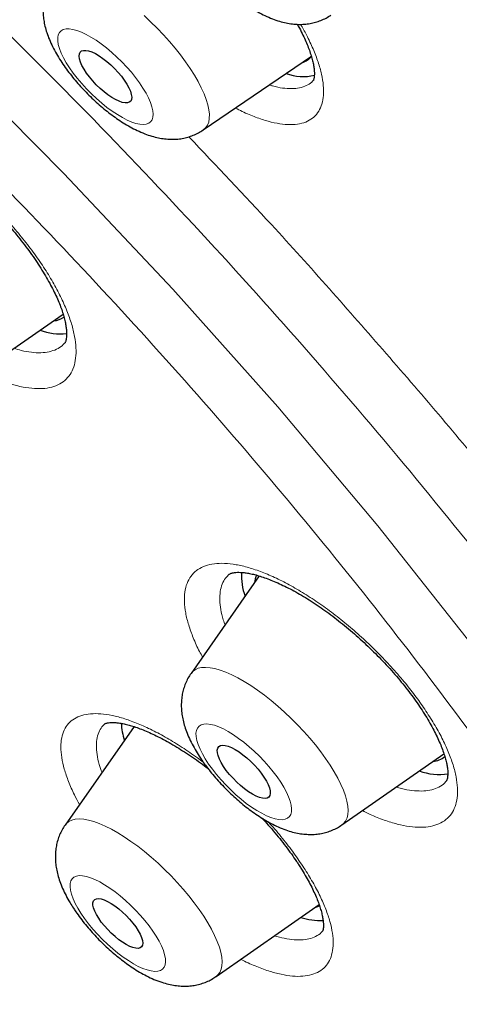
# Model space of a CAD drawing. Header units: millimetres. Extents: x 8 to 954, y 12 to 973.
# Tile 91 of 193: x 842 to 847, y 477 to 489. Entities that reach past the tile are written whole.
import ezdxf

# ---------------------------------------------------------------- set-up
doc = ezdxf.new("R2010")
doc.units = ezdxf.units.MM

msp = doc.modelspace()

# ---------------------------------------------------------------- linework, layer by layer
at = {"color": 7, "linetype": 'Continuous', "lineweight": 30}
for p, q in [((844.195, 487.455), (845.433, 488.298)), ((841.448, 484.554), (842.594, 485.353)), ((844.836, 482.362), (844.056, 481.25)), ((843.407, 480.642), (842.617, 479.518)), ((845.781, 479.52), (846.946, 480.333)), ((844.343, 477.789), (845.519, 478.611)), ((845.559, 478.307), (845.561, 478.31))]:
    msp.add_line(p, q, dxfattribs=at)
at = {"color": 252, "linetype": 'Continuous', "lineweight": 0, "flags": 128}
for points in [[(843.52, 488.762), (843.595, 488.691), (843.669, 488.618), (843.741, 488.543), (843.809, 488.467), (843.875, 488.39), (843.937, 488.312), (843.994, 488.234), (844.047, 488.158), (844.095, 488.082), (844.138, 488.009), (844.174, 487.937), (844.205, 487.869), (844.23, 487.804), (844.249, 487.743), (844.261, 487.686), (844.266, 487.634), (844.265, 487.587), (844.258, 487.545), (844.243, 487.509), (844.223, 487.479), (844.196, 487.455), (844.195, 487.455)], [(843.267, 488.232), (843.21, 488.288), (843.151, 488.341), (843.091, 488.392), (843.031, 488.438), (842.971, 488.479), (842.913, 488.516), (842.857, 488.547), (842.803, 488.573), (842.753, 488.592), (842.707, 488.604), (842.665, 488.61), (842.628, 488.61), (842.597, 488.603), (842.572, 488.589), (842.552, 488.569), (842.539, 488.543), (842.533, 488.511), (842.533, 488.474), (842.54, 488.431), (842.554, 488.384), (842.574, 488.334), (842.599, 488.28), (842.631, 488.223), (842.668, 488.165), (842.711, 488.105), (842.757, 488.045), (842.808, 487.985), (842.861, 487.926), (842.918, 487.868), (842.976, 487.813), (843.036, 487.761), (843.096, 487.713), (843.156, 487.669), (843.215, 487.63), (843.272, 487.596), (843.327, 487.568), (843.379, 487.545), (843.427, 487.53), (843.471, 487.52), (843.511, 487.517), (843.545, 487.521), (843.573, 487.531), (843.595, 487.548), (843.612, 487.571), (843.621, 487.601), (843.624, 487.635), (843.621, 487.675), (843.61, 487.72), (843.594, 487.769), (843.571, 487.821), (843.542, 487.877), (843.507, 487.934), (843.468, 487.993), (843.423, 488.054), (843.375, 488.114), (843.322, 488.173), (843.267, 488.232)], [(841.319, 488.252), (842.603, 486.959), (843.849, 485.637), (845.047, 484.292), (846.191, 482.933), (847.273, 481.569), (848.287, 480.207), (849.227, 478.857), (850.086, 477.526), (850.86, 476.224), (851.544, 474.957), (852.133, 473.733), (852.624, 472.561), (853.014, 471.448), (853.3, 470.399), (853.481, 469.422), (853.555, 468.523), (853.523, 467.708), (853.384, 466.98), (853.138, 466.346), (852.789, 465.808), (852.337, 465.37)], [(844.056, 481.25), (844.073, 481.27), (844.102, 481.292), (844.137, 481.308), (844.177, 481.317), (844.223, 481.319), (844.274, 481.315), (844.33, 481.305), (844.39, 481.287), (844.454, 481.264), (844.522, 481.234), (844.592, 481.198), (844.665, 481.157), (844.741, 481.11), (844.817, 481.058), (844.894, 481.001), (844.972, 480.94), (845.049, 480.875), (845.126, 480.807), (845.201, 480.736), (845.274, 480.662), (845.345, 480.587), (845.413, 480.51), (845.478, 480.433), (845.538, 480.355)], [(844.3, 480.155), (844.347, 480.095), (844.399, 480.035), (844.453, 479.976), (844.51, 479.919), (844.568, 479.865), (844.628, 479.813), (844.688, 479.766), (844.748, 479.723), (844.807, 479.685), (844.864, 479.652), (844.918, 479.625), (844.969, 479.604), (845.017, 479.589), (845.06, 479.581), (845.098, 479.579), (845.131, 479.584), (845.159, 479.596), (845.18, 479.614), (845.195, 479.639), (845.203, 479.669), (845.205, 479.705), (845.2, 479.746), (845.188, 479.791), (845.17, 479.841), (845.146, 479.894), (845.116, 479.95), (845.081, 480.008), (845.04, 480.067), (844.995, 480.127), (844.945, 480.187), (844.892, 480.247), (844.837, 480.305), (844.779, 480.361), (844.72, 480.413), (844.66, 480.463), (844.6, 480.508), (844.54, 480.549), (844.482, 480.585), (844.427, 480.615), (844.374, 480.639), (844.324, 480.657), (844.279, 480.668), (844.238, 480.673), (844.202, 480.671), (844.172, 480.663), (844.148, 480.648), (844.13, 480.626), (844.118, 480.599), (844.113, 480.566), (844.115, 480.528), (844.123, 480.484), (844.138, 480.437), (844.159, 480.385), (844.186, 480.331), (844.219, 480.274), (844.257, 480.215), (844.3, 480.155)], [(845.538, 480.355), (845.594, 480.277), (845.646, 480.201), (845.692, 480.126), (845.733, 480.053), (845.769, 479.982), (845.798, 479.915), (845.821, 479.851), (845.838, 479.791), (845.848, 479.735), (845.851, 479.684), (845.848, 479.639), (845.839, 479.599), (845.823, 479.564), (845.8, 479.536), (845.781, 479.52)], [(842.617, 479.518), (842.632, 479.536), (842.66, 479.559), (842.694, 479.575), (842.734, 479.585), (842.779, 479.588), (842.83, 479.584), (842.885, 479.574), (842.945, 479.558), (843.008, 479.535), (843.076, 479.506), (843.146, 479.471), (843.219, 479.43), (843.294, 479.383), (843.37, 479.332), (843.447, 479.276), (843.525, 479.215), (843.602, 479.151), (843.679, 479.083), (843.755, 479.012), (843.828, 478.938), (843.899, 478.863), (843.967, 478.786), (844.032, 478.709), (844.093, 478.631), (844.15, 478.553), (844.202, 478.477)], [(842.799, 478.51), (842.84, 478.451), (842.886, 478.39), (842.935, 478.33), (842.988, 478.271), (843.044, 478.213), (843.102, 478.157), (843.161, 478.105), (843.221, 478.055), (843.281, 478.01), (843.341, 477.97), (843.398, 477.934), (843.454, 477.904), (843.507, 477.881), (843.556, 477.863), (843.601, 477.852), (843.642, 477.847), (843.677, 477.849), (843.707, 477.858), (843.731, 477.873), (843.749, 477.894), (843.761, 477.922), (843.765, 477.955), (843.763, 477.994), (843.755, 478.037), (843.74, 478.085), (843.719, 478.137), (843.691, 478.191), (843.658, 478.248), (843.62, 478.307), (843.577, 478.367), (843.529, 478.428), (843.478, 478.487), (843.423, 478.546), (843.366, 478.603), (843.308, 478.657), (843.248, 478.708), (843.188, 478.756), (843.128, 478.799), (843.069, 478.837), (843.013, 478.869), (842.958, 478.896), (842.907, 478.917), (842.86, 478.931), (842.817, 478.939), (842.779, 478.941), (842.746, 478.935), (842.719, 478.923), (842.698, 478.905), (842.683, 478.88), (842.675, 478.85), (842.674, 478.814), (842.679, 478.773), (842.691, 478.727), (842.709, 478.677), (842.733, 478.624), (842.764, 478.568), (842.799, 478.51)], [(844.202, 478.477), (844.249, 478.402), (844.291, 478.328), (844.326, 478.258), (844.356, 478.19), (844.38, 478.125), (844.397, 478.065), (844.408, 478.009), (844.412, 477.958), (844.41, 477.911), (844.401, 477.871), (844.386, 477.836), (844.364, 477.807), (844.343, 477.789)]]:
    msp.add_lwpolyline(points, dxfattribs=at)
at = {"color": 7, "linetype": 'Continuous', "lineweight": 30, "flags": 128}
for points in [[(842.974, 487.972), (842.933, 488.016), (842.896, 488.061), (842.862, 488.105), (842.834, 488.149), (842.81, 488.191), (842.793, 488.231), (842.782, 488.266), (842.778, 488.297), (842.78, 488.323), (842.79, 488.343), (842.805, 488.357), (842.827, 488.364), (842.854, 488.364), (842.886, 488.358), (842.923, 488.346), (842.963, 488.327), (843.005, 488.302), (843.05, 488.271), (843.095, 488.237), (843.139, 488.198), (843.182, 488.156), (843.223, 488.113), (843.261, 488.068), (843.294, 488.023), (843.323, 487.979), (843.346, 487.937), (843.363, 487.898), (843.374, 487.862), (843.379, 487.831), (843.376, 487.805), (843.367, 487.785), (843.351, 487.772), (843.33, 487.764), (843.303, 487.764), (843.27, 487.77), (843.234, 487.783), (843.194, 487.802), (843.151, 487.827), (843.107, 487.857), (843.062, 487.892), (843.017, 487.93), (842.974, 487.972)], [(844.459, 480.142), (844.427, 480.187), (844.401, 480.231), (844.38, 480.272), (844.365, 480.311), (844.357, 480.344), (844.356, 480.374), (844.361, 480.397), (844.373, 480.415), (844.392, 480.426), (844.416, 480.43), (844.446, 480.428), (844.48, 480.419), (844.519, 480.403), (844.561, 480.381), (844.605, 480.354), (844.65, 480.321), (844.695, 480.284), (844.74, 480.243), (844.782, 480.2), (844.822, 480.155), (844.859, 480.11), (844.89, 480.065), (844.917, 480.021), (844.938, 479.98), (844.953, 479.942), (844.961, 479.908), (844.962, 479.879), (844.957, 479.855), (844.945, 479.837), (844.926, 479.826), (844.902, 479.822), (844.872, 479.824), (844.837, 479.834), (844.799, 479.849), (844.757, 479.871), (844.713, 479.899), (844.668, 479.931), (844.623, 479.968), (844.578, 480.009), (844.536, 480.052), (844.496, 480.097), (844.459, 480.142)], [(843.001, 478.454), (842.976, 478.496), (842.956, 478.535), (842.943, 478.571), (842.936, 478.603), (842.936, 478.63), (842.943, 478.652), (842.956, 478.667), (842.975, 478.676), (843, 478.678), (843.03, 478.674), (843.065, 478.663), (843.103, 478.646), (843.144, 478.623), (843.186, 478.594), (843.23, 478.561), (843.273, 478.524), (843.315, 478.484), (843.355, 478.442), (843.391, 478.398), (843.424, 478.355), (843.451, 478.312), (843.474, 478.272), (843.49, 478.234), (843.5, 478.2), (843.504, 478.17), (843.5, 478.146), (843.491, 478.128), (843.474, 478.115), (843.452, 478.11), (843.425, 478.111), (843.392, 478.118), (843.356, 478.132), (843.316, 478.153), (843.274, 478.179), (843.231, 478.209), (843.188, 478.245), (843.145, 478.283), (843.104, 478.325), (843.066, 478.368), (843.031, 478.411), (843.001, 478.454)], [(845.478, 478.583), (845.493, 478.586), (845.525, 478.596)]]:
    msp.add_lwpolyline(points, dxfattribs=at)
at = {"color": 7, "linetype": 'Continuous', "lineweight": 30}
for centre, radius, start, end in [((845.277, 488.412), 0.193, 284.5865, 323.4313), ((845.336, 488.622), 0.557, 249.615, 283.6061), ((842.472, 485.514), 0.237, 273.3225, 304.0548), ((842.565, 485.801), 0.674, 249.6847, 275.9975), ((845.334, 482.371), 0.702, 177.2408, 199.967), ((845.056, 482.263), 0.274, 156.5068, 175.1815), ((844.039, 480.724), 0.781, 183.1706, 197.9723), ((846.805, 480.477), 0.233, 273.3978, 311.0417), ((846.892, 480.751), 0.655, 249.6394, 278.8134), ((845.534, 479.126), 0.699, 251.2481, 272.6568)]:
    msp.add_arc(centre, radius, start, end, dxfattribs=at)
for points, knots in [([(888.311, 467.28), (888.34, 467.31), (888.393, 467.365), (888.462, 467.439), (888.517, 467.499), (888.559, 467.546), (888.597, 467.588), (888.631, 467.626), (888.664, 467.666), (888.7, 467.707), (888.74, 467.754), (888.783, 467.807), (888.827, 467.86), (888.87, 467.914), (888.907, 467.961), (888.94, 468.004), (888.968, 468.04), (888.993, 468.073), (889.016, 468.104), (889.042, 468.14), (889.071, 468.179), (889.103, 468.223), (889.134, 468.266), (889.162, 468.308), (889.187, 468.344), (889.208, 468.375), (889.227, 468.402), (889.245, 468.43), (889.265, 468.46), (889.292, 468.5), (889.326, 468.553), (889.367, 468.618), (889.406, 468.68), (889.441, 468.739), (889.473, 468.792), (889.503, 468.843), (889.529, 468.888), (889.55, 468.926), (889.569, 468.96), (889.588, 468.995), (889.612, 469.038), (889.64, 469.091), (889.672, 469.151), (889.704, 469.213), (889.734, 469.272), (889.761, 469.326), (889.784, 469.375), (889.807, 469.421), (889.829, 469.468), (889.853, 469.521), (889.88, 469.579), (889.91, 469.646), (889.94, 469.715), (889.969, 469.782), (889.994, 469.843), (890.016, 469.899), (890.039, 469.955), (890.062, 470.014), (890.092, 470.093), (890.128, 470.19), (890.168, 470.304), (890.205, 470.413), (890.239, 470.517), (890.272, 470.622), (890.306, 470.737), (890.341, 470.861), (890.376, 470.991), (890.41, 471.122), (890.44, 471.248), (890.465, 471.357), (890.485, 471.447), (890.5, 471.522), (890.515, 471.595), (890.531, 471.679), (890.55, 471.78), (890.57, 471.897), (890.59, 472.02), (890.608, 472.144), (890.625, 472.266), (890.643, 472.405), (890.661, 472.563), (890.678, 472.741), (890.694, 472.922), (890.707, 473.111), (890.715, 473.277), (890.721, 473.418), (890.725, 473.529), (890.728, 473.633), (890.729, 473.716), (890.73, 473.78), (890.731, 473.832), (890.731, 473.892), (890.731, 473.964), (890.731, 474.065), (890.729, 474.187), (890.726, 474.325), (890.723, 474.454), (890.718, 474.575), (890.713, 474.685), (890.708, 474.785), (890.704, 474.863), (890.7, 474.922), (890.697, 474.964), (890.694, 475.007), (890.691, 475.057), (890.687, 475.117), (890.681, 475.188), (890.675, 475.267), (890.668, 475.349), (890.66, 475.44), (890.65, 475.538), (890.64, 475.643), (890.629, 475.747), (890.617, 475.848), (890.606, 475.943), (890.597, 476.021), (890.589, 476.082), (890.583, 476.128), (890.578, 476.17), (890.573, 476.208), (890.567, 476.249), (890.56, 476.297), (890.552, 476.362), (890.54, 476.443), (890.526, 476.537), (890.511, 476.633), (890.497, 476.726), (890.482, 476.817), (890.465, 476.919), (890.446, 477.032), (890.425, 477.153), (890.404, 477.264), (890.385, 477.365), (890.368, 477.456), (890.352, 477.538), (890.337, 477.615), (890.321, 477.695), (890.302, 477.786), (890.277, 477.908), (890.245, 478.057), (890.206, 478.229), (890.166, 478.406), (890.123, 478.586), (890.079, 478.767), (890.035, 478.942), (889.992, 479.108), (889.951, 479.263), (889.914, 479.398), (889.883, 479.514), (889.853, 479.619), (889.822, 479.731), (889.787, 479.854), (889.747, 479.991), (889.703, 480.138), (889.656, 480.293), (889.608, 480.45), (889.559, 480.607), (889.51, 480.762), (889.46, 480.917), (889.41, 481.069), (889.361, 481.216), (889.315, 481.351), (889.275, 481.47), (889.239, 481.572), (889.207, 481.664), (889.176, 481.753), (889.143, 481.847), (889.105, 481.952), (889.061, 482.074), (889.011, 482.212), (888.955, 482.364), (888.895, 482.522), (888.834, 482.683), (888.771, 482.847), (888.706, 483.014), (888.64, 483.183), (888.573, 483.351), (888.508, 483.51), (888.45, 483.654), (888.398, 483.779), (888.353, 483.888), (888.311, 483.988), (888.264, 484.101), (888.207, 484.236), (888.137, 484.398), (888.061, 484.574), (887.98, 484.76), (887.894, 484.954), (887.804, 485.154), (887.698, 485.389), (887.574, 485.66), (887.431, 485.965), (887.285, 486.274), (887.163, 486.527), (887.067, 486.724), (886.997, 486.866), (886.927, 487.008), (886.857, 487.149), (886.786, 487.29), (886.718, 487.426), (886.653, 487.553), (886.6, 487.659), (886.556, 487.744), (886.521, 487.811), (886.492, 487.869), (886.467, 487.917), (886.442, 487.964), (886.414, 488.019), (886.376, 488.091), (886.331, 488.178), (886.278, 488.279), (886.219, 488.392), (886.153, 488.517), (886.084, 488.647), (885.948, 488.901), (885.757, 489.254), (885.509, 489.702), (885.296, 490.083), (885.107, 490.415), (884.943, 490.702), (884.782, 490.98), (884.625, 491.248), (884.473, 491.505), (884.328, 491.748), (884.192, 491.975), (884.065, 492.185), (883.947, 492.378), (883.841, 492.552), (883.745, 492.707), (883.662, 492.842), (883.591, 492.957), (883.528, 493.057), (883.469, 493.151), (883.406, 493.252), (883.336, 493.364), (883.247, 493.504), (883.14, 493.673), (883.012, 493.874), (882.87, 494.095), (882.714, 494.336), (882.545, 494.596), (882.361, 494.876), (882.171, 495.163), (881.977, 495.454), (881.779, 495.748), (881.568, 496.058), (881.346, 496.384), (881.11, 496.725), (880.863, 497.08), (880.608, 497.442), (880.304, 497.869), (879.96, 498.349), (879.576, 498.875), (879.205, 499.378), (878.851, 499.853), (878.514, 500.299), (878.195, 500.718), (877.89, 501.114), (877.6, 501.488), (877.325, 501.839), (877.083, 502.146), (876.866, 502.419), (876.667, 502.669), (876.459, 502.928), (876.24, 503.199), (876.011, 503.481), (875.753, 503.796), (875.466, 504.145), (875.147, 504.53), (874.811, 504.931), (874.459, 505.348), (874.092, 505.779), (873.71, 506.223), (873.318, 506.674), (872.923, 507.126), (872.495, 507.609), (872.041, 508.116), (871.563, 508.645), (871.101, 509.15), (870.657, 509.632), (870.229, 510.09), (869.819, 510.525), (869.454, 510.91), (869.131, 511.247), (868.848, 511.541), (868.57, 511.827), (868.292, 512.112), (868.008, 512.402), (867.716, 512.698), (867.352, 513.064), (866.912, 513.504), (866.391, 514.019), (865.85, 514.548), (865.289, 515.09), (864.707, 515.645), (864.104, 516.214), (863.405, 516.864), (862.615, 517.589), (861.738, 518.378), (860.859, 519.155), (859.977, 519.92), (859.093, 520.673), (858.208, 521.412), (857.322, 522.137), (856.498, 522.799), (855.732, 523.403), (855.023, 523.953), (854.305, 524.501), (853.57, 525.053), (852.818, 525.607), (852.05, 526.162), (851.274, 526.713), (850.489, 527.258), (849.872, 527.678), (849.428, 527.976), (849.165, 528.151), (848.921, 528.312), (848.694, 528.461), (848.486, 528.597), (848.295, 528.72), (848.122, 528.832), (847.965, 528.932), (847.826, 529.022), (847.705, 529.098), (847.603, 529.163), (847.519, 529.216), (847.461, 529.253), (847.42, 529.278), (847.385, 529.3), (847.339, 529.33), (847.278, 529.368), (847.204, 529.414), (847.11, 529.473), (846.994, 529.545), (846.854, 529.631), (846.702, 529.726), (846.49, 529.855), (846.23, 530.014), (845.928, 530.196), (845.638, 530.369), (845.362, 530.532), (845.099, 530.686), (844.845, 530.833), (844.591, 530.979), (844.318, 531.135), (844.022, 531.301), (843.702, 531.479), (843.369, 531.662), (843.082, 531.817), (842.853, 531.939), (842.693, 532.025), (842.551, 532.1), (842.43, 532.164), (842.327, 532.217), (842.255, 532.255), (842.207, 532.28), (842.175, 532.296), (842.137, 532.316), (842.085, 532.343), (842.014, 532.379), (841.924, 532.426), (841.786, 532.497), (841.607, 532.587), (841.396, 532.693), (841.143, 532.819), (840.853, 532.961), (840.532, 533.117), (840.24, 533.255), (839.977, 533.379), (839.741, 533.488), (839.524, 533.587), (839.325, 533.677), (839.145, 533.757), (838.986, 533.827), (838.847, 533.888), (838.728, 533.94), (838.624, 533.985), (838.536, 534.023), (838.472, 534.05), (838.427, 534.069), (838.398, 534.082), (838.368, 534.094), (838.329, 534.111), (838.277, 534.133), (838.214, 534.159), (838.141, 534.19), (838.056, 534.225), (837.962, 534.264), (837.826, 534.32), (837.655, 534.39), (837.457, 534.469), (837.272, 534.542), (837.098, 534.61), (836.927, 534.676), (836.751, 534.743), (836.599, 534.8), (836.474, 534.846), (836.38, 534.881), (836.284, 534.916), (836.193, 534.949), (836.103, 534.981), (836.021, 535.01), (835.948, 535.036), (835.893, 535.055), (835.85, 535.071), (835.807, 535.086), (835.758, 535.103), (835.695, 535.124), (835.618, 535.151), (835.524, 535.183), (835.418, 535.219), (835.299, 535.258), (835.171, 535.301), (834.974, 535.365), (834.71, 535.449), (834.457, 535.526), (834.277, 535.58), (834.173, 535.61), (834.071, 535.64), (833.975, 535.668), (833.891, 535.692), (833.823, 535.711), (833.769, 535.726), (833.721, 535.739), (833.668, 535.753), (833.606, 535.771), (833.53, 535.791), (833.44, 535.815), (833.337, 535.842), (833.226, 535.871), (833.115, 535.899), (833.008, 535.926), (832.904, 535.952), (832.805, 535.976), (832.691, 536.003), (832.565, 536.032), (832.431, 536.062), (832.311, 536.089), (832.208, 536.111), (832.133, 536.127), (832.082, 536.138), (832.044, 536.146), (832.003, 536.154), (831.953, 536.165), (831.893, 536.177), (831.823, 536.191), (831.72, 536.211), (831.587, 536.236), (831.433, 536.265), (831.286, 536.29), (831.148, 536.314), (831.027, 536.333), (830.924, 536.35), (830.837, 536.363), (830.756, 536.375), (830.681, 536.386), (830.599, 536.398), (830.503, 536.411), (830.386, 536.426), (830.26, 536.442), (830.126, 536.458), (829.991, 536.473), (829.857, 536.487), (829.736, 536.498), (829.631, 536.508), (829.545, 536.515), (829.468, 536.521), (829.393, 536.527), (829.305, 536.533), (829.196, 536.54), (829.067, 536.548), (828.916, 536.555), (828.751, 536.562), (828.576, 536.567), (828.41, 536.569), (828.271, 536.57), (828.15, 536.57), (828.038, 536.569), (827.918, 536.567), (827.797, 536.564), (827.68, 536.56), (827.577, 536.555), (827.488, 536.55), (827.415, 536.546), (827.35, 536.542), (827.293, 536.538), (827.243, 536.535), (827.192, 536.531), (827.134, 536.526), (827.065, 536.521), (826.987, 536.513), (826.906, 536.506), (826.824, 536.497), (826.742, 536.488), (826.658, 536.478), (826.578, 536.468), (826.506, 536.458), (826.444, 536.45), (826.387, 536.441), (826.331, 536.433), (826.273, 536.424), (826.211, 536.414), (826.133, 536.401), (826.037, 536.385), (825.926, 536.364), (825.82, 536.343), (825.722, 536.323), (825.626, 536.302), (825.528, 536.28), (825.432, 536.257), (825.349, 536.236), (825.272, 536.217), (825.191, 536.195), (825.105, 536.171), (825.019, 536.147), (824.941, 536.124), (824.867, 536.101), (824.793, 536.078), (824.716, 536.053), (824.641, 536.028), (824.573, 536.005), (824.511, 535.983), (824.448, 535.96), (824.381, 535.936), (824.307, 535.908), (824.23, 535.878), (824.154, 535.847), (824.081, 535.817), (824.012, 535.788), (823.941, 535.757), (823.865, 535.724), (823.784, 535.687), (823.702, 535.648), (823.624, 535.611), (823.556, 535.577), (823.498, 535.548), (823.449, 535.522), (823.405, 535.499), (823.363, 535.477), (823.319, 535.453), (823.268, 535.425), (823.209, 535.392), (823.147, 535.357), (823.087, 535.321), (823.031, 535.288), (822.976, 535.255), (822.919, 535.22), (822.857, 535.181), (822.792, 535.139), (822.728, 535.097), (822.671, 535.058), (822.623, 535.026), (822.581, 534.996), (822.54, 534.968), (822.496, 534.936), (822.447, 534.9), (822.395, 534.862), (822.342, 534.822), (822.288, 534.781), (822.237, 534.741), (822.19, 534.704), (822.149, 534.67), (822.108, 534.637), (822.066, 534.602), (822.019, 534.563), (821.972, 534.523), (821.928, 534.484), (821.887, 534.449), (821.85, 534.415), (821.805, 534.375), (821.747, 534.322), (821.676, 534.255), (821.623, 534.205), (821.595, 534.178)], [0, 0, 0, 0, 0.001277, 0.002397, 0.003362, 0.004197, 0.004959, 0.005653, 0.006285, 0.007146, 0.008011, 0.008983, 0.010172, 0.011084, 0.012023, 0.012837, 0.013518, 0.014076, 0.014668, 0.015321, 0.016064, 0.016898, 0.017754, 0.018505, 0.019184, 0.019742, 0.020202, 0.020696, 0.021245, 0.021849, 0.022911, 0.024089, 0.025367, 0.026279, 0.027237, 0.028173, 0.028966, 0.029614, 0.030143, 0.030744, 0.031453, 0.032391, 0.033467, 0.034558, 0.035561, 0.036477, 0.037306, 0.038018, 0.038798, 0.039683, 0.040675, 0.041735, 0.042984, 0.044095, 0.045068, 0.045939, 0.046846, 0.047801, 0.048805, 0.050655, 0.052497, 0.054264, 0.05584, 0.05742, 0.059227, 0.06118, 0.063199, 0.065263, 0.067235, 0.068996, 0.070227, 0.07132, 0.072345, 0.07352, 0.07513, 0.076876, 0.078718, 0.080566, 0.082335, 0.084061, 0.086642, 0.089181, 0.091729, 0.094408, 0.097191, 0.098741, 0.100305, 0.101799, 0.10307, 0.103752, 0.104415, 0.105234, 0.106218, 0.107366, 0.109345, 0.111201, 0.112935, 0.114545, 0.116029, 0.117351, 0.118498, 0.119119, 0.119673, 0.120181, 0.120811, 0.121603, 0.122537, 0.123605, 0.124681, 0.125746, 0.127119, 0.128474, 0.129809, 0.131125, 0.132348, 0.133431, 0.134082, 0.134669, 0.135194, 0.135655, 0.13612, 0.136728, 0.137483, 0.138549, 0.139776, 0.140982, 0.142143, 0.14326, 0.144333, 0.14593, 0.147417, 0.14879, 0.150009, 0.151113, 0.152101, 0.152973, 0.153895, 0.154996, 0.156276, 0.158271, 0.160325, 0.162421, 0.164556, 0.166713, 0.168756, 0.170684, 0.172494, 0.174157, 0.175356, 0.176501, 0.177767, 0.179175, 0.180726, 0.182418, 0.184195, 0.185962, 0.18772, 0.189467, 0.191174, 0.192871, 0.194538, 0.19606, 0.197325, 0.19845, 0.199437, 0.200343, 0.201361, 0.202505, 0.203777, 0.205322, 0.206995, 0.2087, 0.21043, 0.212184, 0.213963, 0.215766, 0.217591, 0.219299, 0.220819, 0.22213, 0.223259, 0.224237, 0.225279, 0.226792, 0.228486, 0.230341, 0.232273, 0.234271, 0.236337, 0.238469, 0.241511, 0.244648, 0.247777, 0.250888, 0.252314, 0.253735, 0.255153, 0.256567, 0.257977, 0.259373, 0.260644, 0.261758, 0.262522, 0.263188, 0.263758, 0.264229, 0.264624, 0.265151, 0.265865, 0.266766, 0.267733, 0.268849, 0.270111, 0.271406, 0.272686, 0.27758, 0.281768, 0.285783, 0.288636, 0.291395, 0.294061, 0.296633, 0.299109, 0.301431, 0.303577, 0.305594, 0.307425, 0.309072, 0.310534, 0.311811, 0.312903, 0.313783, 0.314649, 0.315572, 0.316627, 0.317816, 0.31952, 0.32141, 0.323481, 0.325735, 0.32817, 0.330788, 0.333587, 0.336186, 0.338924, 0.341801, 0.344818, 0.347974, 0.351269, 0.354671, 0.35801, 0.363075, 0.367918, 0.372539, 0.376939, 0.380985, 0.384823, 0.388454, 0.391878, 0.395094, 0.398103, 0.40033, 0.402601, 0.404981, 0.407467, 0.410062, 0.412764, 0.416149, 0.419689, 0.423383, 0.427233, 0.431238, 0.435322, 0.439555, 0.443782, 0.447887, 0.453036, 0.457979, 0.462716, 0.467248, 0.471573, 0.475693, 0.479606, 0.482537, 0.48534, 0.488035, 0.490763, 0.493556, 0.496413, 0.499334, 0.504202, 0.509239, 0.514445, 0.51982, 0.525363, 0.531076, 0.536958, 0.545156, 0.553346, 0.561528, 0.569701, 0.577866, 0.586024, 0.594173, 0.602315, 0.608743, 0.615256, 0.621854, 0.628538, 0.635532, 0.642618, 0.649796, 0.657065, 0.664425, 0.667036, 0.66949, 0.671778, 0.673899, 0.675854, 0.677641, 0.679263, 0.680751, 0.682064, 0.683203, 0.684166, 0.684955, 0.685576, 0.685804, 0.686117, 0.686558, 0.687129, 0.687829, 0.688658, 0.689801, 0.691123, 0.692619, 0.694144, 0.697149, 0.700034, 0.7028, 0.705446, 0.707973, 0.71038, 0.712801, 0.715334, 0.718304, 0.721416, 0.72467, 0.728065, 0.729836, 0.731423, 0.732819, 0.734023, 0.735035, 0.735855, 0.736181, 0.736463, 0.736794, 0.737312, 0.738016, 0.738907, 0.739985, 0.742157, 0.744262, 0.746299, 0.749766, 0.753014, 0.756044, 0.758648, 0.761066, 0.763296, 0.76534, 0.767199, 0.768874, 0.770283, 0.771529, 0.772611, 0.773528, 0.774282, 0.774632, 0.774931, 0.775184, 0.775571, 0.776175, 0.776802, 0.777564, 0.778459, 0.779485, 0.780537, 0.782785, 0.784894, 0.786864, 0.788698, 0.79047, 0.792368, 0.79439, 0.795387, 0.796412, 0.797465, 0.798494, 0.799404, 0.800393, 0.801187, 0.801787, 0.802201, 0.802634, 0.803173, 0.803818, 0.804704, 0.805735, 0.806909, 0.808228, 0.809681, 0.811181, 0.814811, 0.818578, 0.819744, 0.820923, 0.822114, 0.823247, 0.824207, 0.824994, 0.825575, 0.82607, 0.826669, 0.827386, 0.828221, 0.829291, 0.830508, 0.831835, 0.833134, 0.834391, 0.835605, 0.836777, 0.837908, 0.839628, 0.84124, 0.842701, 0.843931, 0.844928, 0.845387, 0.845787, 0.846273, 0.846878, 0.847601, 0.848443, 0.849404, 0.851357, 0.853272, 0.85508, 0.85678, 0.858373, 0.859545, 0.860633, 0.861635, 0.862554, 0.863445, 0.864728, 0.866207, 0.867875, 0.869574, 0.871329, 0.873058, 0.874755, 0.875991, 0.877107, 0.878105, 0.879017, 0.880033, 0.881566, 0.883327, 0.885166, 0.887587, 0.889958, 0.89222, 0.894297, 0.895641, 0.897192, 0.898922, 0.900613, 0.902236, 0.90379, 0.904945, 0.905984, 0.906905, 0.907707, 0.90839, 0.909049, 0.909888, 0.910868, 0.91199, 0.913258, 0.914356, 0.915544, 0.916815, 0.918004, 0.919064, 0.919968, 0.920756, 0.921571, 0.922427, 0.923328, 0.92429, 0.925914, 0.92763, 0.929249, 0.930755, 0.932218, 0.933704, 0.93514, 0.936417, 0.937489, 0.938731, 0.940135, 0.941495, 0.942719, 0.943806, 0.94496, 0.946232, 0.947524, 0.948568, 0.94951, 0.950453, 0.951518, 0.952704, 0.954005, 0.95526, 0.956401, 0.957566, 0.958661, 0.959903, 0.9613, 0.962688, 0.963998, 0.965229, 0.966131, 0.966963, 0.967723, 0.968413, 0.969123, 0.970003, 0.971053, 0.972195, 0.973253, 0.974218, 0.975132, 0.976148, 0.977258, 0.97848, 0.979691, 0.980731, 0.981617, 0.982335, 0.983072, 0.983897, 0.98481, 0.985781, 0.986797, 0.987834, 0.988828, 0.989708, 0.990492, 0.991185, 0.991984, 0.992891, 0.993798, 0.994636, 0.995385, 0.996046, 0.996768, 0.997667, 0.998744, 1, 1, 1, 1]), ([(843.931, 490.494), (843.924, 490.483), (843.904, 490.455), (843.879, 490.405), (843.855, 490.344), (843.838, 490.282), (843.828, 490.218), (843.823, 490.153), (843.825, 490.088), (843.832, 490.02), (843.847, 489.95), (843.868, 489.876), (843.897, 489.799), (843.933, 489.719), (843.977, 489.638), (844.025, 489.558), (844.077, 489.481), (844.133, 489.407), (844.192, 489.334), (844.253, 489.265), (844.317, 489.197), (844.383, 489.132), (844.451, 489.069), (844.521, 489.009), (844.592, 488.952), (844.666, 488.899), (844.742, 488.848), (844.82, 488.802), (844.902, 488.76), (844.984, 488.724), (845.064, 488.696), (845.14, 488.677), (845.213, 488.665), (845.282, 488.66), (845.35, 488.662), (845.416, 488.67), (845.479, 488.684), (845.541, 488.705), (845.6, 488.732), (845.636, 488.755), (845.654, 488.767)], [0, 0, 0, 0, 0.0123631, 0.0340839, 0.0557003, 0.0773488, 0.0992073, 0.1214741, 0.1444386, 0.1684592, 0.1939802, 0.2214909, 0.2512575, 0.282858, 0.3148168, 0.3459728, 0.3761719, 0.4055928, 0.4344385, 0.4629079, 0.4911533, 0.5193126, 0.5475062, 0.5758292, 0.6044194, 0.6334409, 0.6630983, 0.6936486, 0.7254115, 0.7586897, 0.7890844, 0.8172764, 0.843351, 0.8678256, 0.8911695, 0.9137354, 0.9357684, 0.9574384, 0.9788675, 1, 1, 1, 1]), ([(842.472, 489.182), (842.465, 489.171), (842.445, 489.143), (842.42, 489.093), (842.396, 489.032), (842.379, 488.97), (842.368, 488.906), (842.364, 488.841), (842.365, 488.775), (842.373, 488.708), (842.387, 488.638), (842.408, 488.564), (842.437, 488.487), (842.474, 488.406), (842.517, 488.325), (842.566, 488.246), (842.618, 488.169), (842.674, 488.095), (842.732, 488.022), (842.794, 487.952), (842.857, 487.885), (842.923, 487.819), (842.991, 487.757), (843.061, 487.697), (843.133, 487.64), (843.207, 487.586), (843.282, 487.536), (843.361, 487.49), (843.442, 487.448), (843.524, 487.412), (843.605, 487.384), (843.681, 487.365), (843.753, 487.353), (843.823, 487.348), (843.89, 487.349), (843.956, 487.357), (844.02, 487.372), (844.082, 487.393), (844.141, 487.42), (844.177, 487.443), (844.195, 487.455)], [0, 0, 0, 0, 0.0123593, 0.0340802, 0.0556966, 0.0773496, 0.0992037, 0.121475, 0.1444395, 0.1684557, 0.1939813, 0.2214877, 0.2512542, 0.282855, 0.3148178, 0.3459701, 0.3761728, 0.4055903, 0.4344394, 0.4629089, 0.4911543, 0.5193138, 0.5475074, 0.5758285, 0.6044188, 0.6334416, 0.6630982, 0.6936492, 0.7254124, 0.7586908, 0.7890853, 0.8172774, 0.8433512, 0.8678261, 0.8911712, 0.9137355, 0.9357685, 0.9574408, 0.9788675, 1, 1, 1, 1]), ([(845.27, 488.662), (845.278, 488.647), (845.302, 488.605), (845.335, 488.539), (845.369, 488.466), (845.397, 488.397), (845.42, 488.333), (845.438, 488.273), (845.452, 488.218), (845.461, 488.168), (845.465, 488.125), (845.466, 488.089), (845.464, 488.061), (845.461, 488.04), (845.457, 488.027), (845.454, 488.021), (845.454, 488.021), (845.454, 488.021)], [0, 0, 0, 0, 0.041376, 0.114824, 0.186982, 0.257677, 0.327258, 0.398304, 0.469181, 0.539665, 0.609545, 0.678739, 0.747306, 0.815629, 0.884257, 0.954484, 1, 1, 1, 1]), ([(840.188, 487.442), (840.188, 487.443), (840.189, 487.443), (840.194, 487.446), (840.205, 487.451), (840.223, 487.456), (840.248, 487.461), (840.281, 487.463), (840.321, 487.462), (840.367, 487.458), (840.419, 487.449), (840.477, 487.436), (840.54, 487.417), (840.608, 487.394), (840.68, 487.365), (840.755, 487.331), (840.834, 487.292), (840.915, 487.248), (840.998, 487.199), (841.085, 487.144), (841.173, 487.085), (841.262, 487.021), (841.352, 486.952), (841.442, 486.88), (841.532, 486.804), (841.62, 486.725), (841.707, 486.644), (841.791, 486.56), (841.872, 486.475), (841.951, 486.389), (842.027, 486.301), (842.1, 486.212), (842.17, 486.122), (842.236, 486.032), (842.297, 485.943), (842.354, 485.855), (842.406, 485.768), (842.453, 485.684), (842.495, 485.604), (842.53, 485.527), (842.56, 485.454), (842.585, 485.386), (842.604, 485.323), (842.618, 485.264), (842.628, 485.211), (842.633, 485.163), (842.635, 485.122), (842.633, 485.088), (842.629, 485.062), (842.624, 485.042), (842.618, 485.029), (842.615, 485.023), (842.613, 485.021), (842.613, 485.021)], [0, 0, 0, 0, 0.012495, 0.033373, 0.052715, 0.071034, 0.09041, 0.109295, 0.128073, 0.146892, 0.165848, 0.184973, 0.20426, 0.223683, 0.243206, 0.26279, 0.282219, 0.301865, 0.321785, 0.341949, 0.362321, 0.382859, 0.403517, 0.424249, 0.445011, 0.465745, 0.486415, 0.506993, 0.527433, 0.547776, 0.568234, 0.588799, 0.609435, 0.63011, 0.650761, 0.67134, 0.691792, 0.712074, 0.732135, 0.751939, 0.771447, 0.790471, 0.809664, 0.828811, 0.847885, 0.866867, 0.885751, 0.904581, 0.923435, 0.942476, 0.962048, 0.982834, 1, 1, 1, 1]), ([(844.493, 482.381), (844.494, 482.382), (844.495, 482.383), (844.5, 482.387), (844.513, 482.393), (844.53, 482.398), (844.554, 482.402), (844.584, 482.405), (844.621, 482.404), (844.663, 482.401), (844.712, 482.393), (844.768, 482.382), (844.83, 482.365), (844.897, 482.343), (844.97, 482.316), (845.046, 482.284), (845.127, 482.246), (845.211, 482.204), (845.297, 482.156), (845.385, 482.103), (845.474, 482.046), (845.564, 481.985), (845.653, 481.92), (845.743, 481.851), (845.833, 481.778), (845.923, 481.702), (846.012, 481.622), (846.099, 481.54), (846.184, 481.456), (846.267, 481.37), (846.347, 481.282), (846.423, 481.195), (846.495, 481.107), (846.562, 481.02), (846.625, 480.934), (846.684, 480.849), (846.737, 480.765), (846.786, 480.682), (846.83, 480.602), (846.869, 480.524), (846.902, 480.45), (846.93, 480.381), (846.952, 480.316), (846.969, 480.257), (846.981, 480.204), (846.988, 480.158), (846.991, 480.119), (846.99, 480.087), (846.987, 480.061), (846.983, 480.042), (846.978, 480.029), (846.974, 480.022), (846.972, 480.019), (846.971, 480.018)], [0, 0, 0, 0, 0.005289, 0.032358, 0.052996, 0.072067, 0.090208, 0.109358, 0.125925, 0.143466, 0.161487, 0.179919, 0.198767, 0.218006, 0.237592, 0.257465, 0.27756, 0.29781, 0.318152, 0.338529, 0.358877, 0.379159, 0.399297, 0.419598, 0.440075, 0.460699, 0.481441, 0.502263, 0.523122, 0.543966, 0.564748, 0.585429, 0.605973, 0.626355, 0.646513, 0.666654, 0.686858, 0.707082, 0.727271, 0.747372, 0.767326, 0.787079, 0.806572, 0.825759, 0.844609, 0.863113, 0.881297, 0.89883, 0.917229, 0.936085, 0.955818, 0.977227, 1, 1, 1, 1]), ([(844.056, 481.249), (844.05, 481.24), (844.031, 481.214), (844.006, 481.166), (843.98, 481.106), (843.962, 481.043), (843.95, 480.98), (843.945, 480.916), (843.945, 480.85), (843.952, 480.783), (843.965, 480.713), (843.984, 480.64), (844.012, 480.564), (844.047, 480.484), (844.089, 480.403), (844.137, 480.323), (844.185, 480.251), (844.218, 480.205), (844.233, 480.186)], [0, 0, 0, 0, 0.026077, 0.081023, 0.135651, 0.190286, 0.245346, 0.301342, 0.358945, 0.419027, 0.482664, 0.551114, 0.625222, 0.704355, 0.785269, 0.864414, 0.941123, 1, 1, 1, 1]), ([(843.072, 480.673), (843.071, 480.673), (843.071, 480.673), (843.075, 480.676), (843.085, 480.68), (843.101, 480.684), (843.125, 480.688), (843.157, 480.69), (843.195, 480.688), (843.24, 480.683), (843.291, 480.674), (843.346, 480.661), (843.407, 480.642), (843.473, 480.619), (843.544, 480.591), (843.62, 480.557), (843.7, 480.517), (843.784, 480.473), (843.871, 480.423), (843.96, 480.368), (844.05, 480.309), (844.14, 480.246), (844.207, 480.197), (844.243, 480.169), (844.249, 480.164)], [0, 0, 0, 0, 0.035022, 0.086484, 0.133938, 0.178824, 0.226188, 0.272178, 0.31765, 0.36303, 0.408478, 0.454074, 0.498386, 0.544095, 0.591052, 0.639115, 0.688111, 0.737842, 0.788097, 0.838664, 0.889336, 0.939861, 0.990078, 1, 1, 1, 1]), ([(844.233, 480.186), (844.243, 480.173), (844.271, 480.136), (844.32, 480.076), (844.382, 480.006), (844.446, 479.939), (844.512, 479.874), (844.58, 479.811), (844.65, 479.752), (844.722, 479.695), (844.796, 479.642), (844.872, 479.593), (844.951, 479.547), (845.033, 479.505), (845.115, 479.47), (845.196, 479.443), (845.271, 479.425), (845.343, 479.414), (845.412, 479.41), (845.48, 479.412), (845.545, 479.421), (845.609, 479.436), (845.67, 479.458), (845.728, 479.485), (845.763, 479.509), (845.78, 479.52)], [0, 0, 0, 0, 0.025038, 0.072346, 0.11911, 0.165534, 0.211843, 0.258223, 0.304842, 0.351932, 0.399767, 0.448691, 0.499142, 0.551652, 0.606692, 0.656263, 0.702139, 0.744632, 0.784603, 0.822801, 0.859781, 0.895925, 0.931504, 0.966705, 1, 1, 1, 1]), ([(844.869, 479.595), (844.886, 479.577), (844.93, 479.529), (844.997, 479.451), (845.07, 479.363), (845.139, 479.275), (845.203, 479.188), (845.251, 479.119), (845.287, 479.065), (845.321, 479.011), (845.362, 478.943), (845.406, 478.865), (845.445, 478.789), (845.478, 478.717), (845.506, 478.649), (845.529, 478.585), (845.546, 478.526), (845.559, 478.474), (845.566, 478.428), (845.57, 478.39), (845.57, 478.359), (845.568, 478.336), (845.565, 478.321), (845.562, 478.313), (845.561, 478.31), (845.561, 478.31), (845.561, 478.31)], [0, 0, 0, 0, 0.0306694, 0.078883, 0.1268828, 0.1745537, 0.2218021, 0.2685379, 0.2885512, 0.3128801, 0.3587649, 0.4046787, 0.4505964, 0.4964018, 0.541949, 0.5870904, 0.6316783, 0.6755647, 0.7186501, 0.7608951, 0.802367, 0.8432904, 0.8841365, 0.9247399, 0.9725233, 1, 1, 1, 1]), ([(842.617, 479.517), (842.605, 479.5), (842.581, 479.464), (842.553, 479.405), (842.532, 479.344), (842.516, 479.281), (842.508, 479.217), (842.505, 479.152), (842.508, 479.086), (842.518, 479.017), (842.534, 478.946), (842.557, 478.872), (842.588, 478.793), (842.627, 478.712), (842.669, 478.637), (842.699, 478.589), (842.713, 478.569)], [0, 0, 0, 0, 0.059819, 0.121616, 0.183221, 0.245064, 0.307643, 0.371615, 0.437835, 0.507414, 0.581699, 0.661978, 0.748614, 0.83961, 0.930199, 1, 1, 1, 1]), ([(842.713, 478.569), (842.721, 478.555), (842.747, 478.517), (842.792, 478.454), (842.849, 478.381), (842.91, 478.31), (842.972, 478.242), (843.037, 478.176), (843.105, 478.112), (843.174, 478.051), (843.245, 477.993), (843.318, 477.938), (843.392, 477.886), (843.47, 477.838), (843.55, 477.794), (843.634, 477.754), (843.717, 477.723), (843.797, 477.7), (843.871, 477.686), (843.941, 477.678), (844.009, 477.678), (844.076, 477.684), (844.14, 477.696), (844.203, 477.715), (844.262, 477.74), (844.309, 477.765), (844.334, 477.784), (844.341, 477.789)], [0, 0, 0, 0, 0.0236879, 0.0690716, 0.1135194, 0.1572729, 0.2005962, 0.2437017, 0.2867959, 0.3300156, 0.3735547, 0.417649, 0.4625787, 0.5087018, 0.5564717, 0.6063935, 0.658705, 0.7030074, 0.7439014, 0.7820722, 0.8182955, 0.8531656, 0.887109, 0.9204216, 0.95331, 0.9859231, 1, 1, 1, 1])]:
    msp.add_open_spline(points, degree=3, knots=knots, dxfattribs=at)
at = {"color": 252, "linetype": 'Continuous', "lineweight": 0}
for points, knots in [([(821.615, 534.174), (821.811, 534.356), (822.268, 534.779), (823.151, 535.274), (824.233, 535.684), (825.45, 535.938), (826.792, 536.043), (828.255, 535.996), (829.831, 535.798), (831.515, 535.449), (833.299, 534.951), (835.175, 534.306), (837.136, 533.517), (839.172, 532.588), (841.276, 531.521), (843.438, 530.323), (845.649, 528.997), (847.899, 527.55), (850.179, 525.987), (852.48, 524.317), (854.79, 522.544), (857.101, 520.678), (859.402, 518.727), (861.684, 516.698), (863.937, 514.6), (866.151, 512.442), (868.317, 510.234), (870.425, 507.985), (872.466, 505.704), (874.433, 503.402), (876.315, 501.088), (878.106, 498.772), (879.797, 496.464), (881.381, 494.174), (882.852, 491.912), (884.203, 489.687), (885.428, 487.509), (886.523, 485.388), (887.482, 483.331), (888.301, 481.349), (888.977, 479.45), (889.508, 477.641), (889.889, 475.931), (890.121, 474.326), (890.202, 472.835), (890.132, 471.462), (889.91, 470.215), (889.542, 469.094), (889.009, 468.126), (888.595, 467.525), (888.321, 467.288), (888.316, 467.285)], [0, 0, 0, 0, 0.0157104, 0.0366455, 0.0575804, 0.0785156, 0.0994506, 0.1203857, 0.1413207, 0.1622558, 0.1831909, 0.204126, 0.225061, 0.2459961, 0.2669311, 0.2878662, 0.3088013, 0.3297363, 0.3506714, 0.3716064, 0.3925415, 0.4134766, 0.4344117, 0.4553467, 0.4762818, 0.4972168, 0.5181519, 0.5390869, 0.560022, 0.5809571, 0.6018921, 0.6228272, 0.6437623, 0.6646974, 0.6856325, 0.7065675, 0.7275025, 0.7484376, 0.7693727, 0.7903078, 0.8112428, 0.8321779, 0.8531129, 0.874048, 0.8949831, 0.9159181, 0.9368532, 0.9577883, 0.9787233, 0.9996584, 1, 1, 1, 1]), ([(804.848, 517.821), (804.884, 517.863), (805.125, 518.134), (805.671, 518.532), (806.49, 519.008), (807.418, 519.364), (808.442, 519.613), (809.561, 519.75), (810.77, 519.775), (812.066, 519.687), (813.444, 519.489), (814.902, 519.179), (816.433, 518.759), (818.033, 518.23), (819.697, 517.595), (821.42, 516.854), (823.196, 516.01), (825.02, 515.066), (826.887, 514.026), (828.789, 512.891), (830.721, 511.666), (832.678, 510.355), (834.652, 508.961), (836.639, 507.489), (838.63, 505.945), (840.621, 504.331), (842.605, 502.655), (844.576, 500.92), (846.527, 499.132), (848.452, 497.298), (850.346, 495.423), (852.202, 493.512), (854.015, 491.571), (855.778, 489.608), (857.487, 487.628), (859.135, 485.636), (860.719, 483.641), (862.232, 481.646), (863.669, 479.66), (865.028, 477.689), (866.302, 475.737), (867.489, 473.813), (868.584, 471.921), (869.584, 470.067), (870.486, 468.259), (871.287, 466.5), (871.984, 464.797), (872.576, 463.155), (873.06, 461.579), (873.435, 460.074), (873.699, 458.645), (873.853, 457.297), (873.894, 456.033), (873.824, 454.858), (873.643, 453.775), (873.351, 452.788), (872.946, 451.902), (872.478, 451.158), (872.094, 450.76), (871.924, 450.583)], [0, 0, 0, 0, 0.003203, 0.021066, 0.038929, 0.056792, 0.074655, 0.092519, 0.110382, 0.128245, 0.146108, 0.163971, 0.181834, 0.199697, 0.21756, 0.235424, 0.253287, 0.27115, 0.289013, 0.306876, 0.324739, 0.342602, 0.360465, 0.378329, 0.396192, 0.414055, 0.431918, 0.449781, 0.467644, 0.485507, 0.50337, 0.521234, 0.539097, 0.55696, 0.574823, 0.592686, 0.610549, 0.628412, 0.646275, 0.664139, 0.682002, 0.699865, 0.717728, 0.735591, 0.753454, 0.771317, 0.78918, 0.807044, 0.824907, 0.84277, 0.860633, 0.878496, 0.896359, 0.914222, 0.932085, 0.949949, 0.967812, 0.985675, 1, 1, 1, 1]), ([(804.877, 501.441), (804.648, 502.061), (804.192, 503.296), (803.686, 505.036), (803.317, 506.678), (803.096, 508.215), (803.021, 509.65), (803.091, 510.976), (803.303, 512.185), (803.658, 513.263), (804.156, 514.206), (804.796, 515.013), (805.578, 515.685), (806.498, 516.219), (807.546, 516.613), (808.715, 516.862), (810.002, 516.963), (811.405, 516.917), (812.925, 516.724), (814.556, 516.384), (816.28, 515.904), (818.086, 515.286), (819.965, 514.53), (821.919, 513.638), (823.946, 512.608), (826.038, 511.447), (828.176, 510.166), (830.343, 508.774), (832.53, 507.277), (834.736, 505.674), (836.961, 503.965), (839.197, 502.159), (841.423, 500.272), (843.622, 498.319), (845.782, 496.307), (847.905, 494.238), (849.99, 492.11), (852.028, 489.934), (854.004, 487.729), (855.899, 485.511), (857.705, 483.292), (859.422, 481.071), (861.049, 478.849), (862.579, 476.634), (864.004, 474.445), (865.307, 472.301), (866.484, 470.212), (867.531, 468.179), (868.459, 466.195), (868.967, 464.931), (869.221, 464.296)], [0, 0, 0, 0, 0.020985, 0.041789, 0.062502, 0.083215, 0.104018, 0.125, 0.145987, 0.166791, 0.187505, 0.208217, 0.229019, 0.25, 0.270986, 0.291791, 0.312505, 0.333217, 0.354019, 0.375, 0.395986, 0.416791, 0.437505, 0.458217, 0.479019, 0.5, 0.520986, 0.541791, 0.562505, 0.583217, 0.604019, 0.625, 0.645986, 0.666791, 0.687505, 0.708217, 0.729019, 0.75, 0.770986, 0.791791, 0.812505, 0.833217, 0.854019, 0.875, 0.895985, 0.916789, 0.937502, 0.958215, 0.979017, 1, 1, 1, 1]), ([(844.646, 465.853), (845.09, 465.65), (845.98, 465.245), (847.232, 464.788), (848.388, 464.453), (849.439, 464.244), (850.387, 464.15), (851.249, 464.168), (852.02, 464.297), (852.695, 464.537), (853.27, 464.886), (853.741, 465.343), (854.106, 465.904), (854.362, 466.566), (854.507, 467.325), (854.541, 468.176), (854.463, 469.113), (854.274, 470.132), (853.976, 471.226), (853.569, 472.388), (853.057, 473.611), (852.443, 474.887), (851.729, 476.209), (850.922, 477.568), (850.025, 478.956), (849.045, 480.364), (847.987, 481.784), (846.858, 483.208), (845.665, 484.625), (844.415, 486.028), (843.116, 487.408), (841.776, 488.756), (840.402, 490.064), (839.005, 491.324), (837.592, 492.528), (836.172, 493.669), (834.753, 494.74), (833.345, 495.734), (831.956, 496.645), (830.595, 497.467), (829.27, 498.196), (827.989, 498.826), (826.76, 499.354), (825.591, 499.777), (824.489, 500.092), (823.461, 500.298), (822.513, 500.392), (821.651, 500.374), (820.88, 500.245), (820.205, 500.004), (819.63, 499.655), (819.159, 499.198), (818.794, 498.637), (818.538, 497.975), (818.393, 497.217), (818.359, 496.366), (818.437, 495.428), (818.625, 494.409), (818.924, 493.315), (819.331, 492.153), (819.842, 490.931), (820.46, 489.654), (821.056, 488.533), (821.481, 487.827), (821.633, 487.575)], [0, 0, 0, 0, 0.017292, 0.034584, 0.051876, 0.068068, 0.084261, 0.100453, 0.116646, 0.132838, 0.14903, 0.165223, 0.181415, 0.197608, 0.2138, 0.229993, 0.246185, 0.262377, 0.27857, 0.294762, 0.310955, 0.327147, 0.34334, 0.359532, 0.375724, 0.391917, 0.408109, 0.424302, 0.440494, 0.456686, 0.472879, 0.489071, 0.505264, 0.521456, 0.537649, 0.553841, 0.570033, 0.586226, 0.602418, 0.618611, 0.634803, 0.650995, 0.667188, 0.68338, 0.699573, 0.715765, 0.731958, 0.74815, 0.764342, 0.780535, 0.796727, 0.81292, 0.829112, 0.845305, 0.861497, 0.877689, 0.893882, 0.910074, 0.926267, 0.942459, 0.958651, 0.974844, 0.991036, 1, 1, 1, 1]), ([(845.389, 466.1), (845.615, 466.018), (846.17, 465.815), (847.021, 465.582), (847.938, 465.396), (848.805, 465.311), (849.593, 465.327), (850.298, 465.445), (850.915, 465.665), (851.441, 465.985), (851.872, 466.402), (852.205, 466.915), (852.439, 467.521), (852.571, 468.214), (852.602, 468.992), (852.531, 469.85), (852.359, 470.782), (852.086, 471.782), (851.714, 472.844), (851.245, 473.962), (850.683, 475.129), (850.031, 476.338), (849.293, 477.581), (848.473, 478.85), (847.577, 480.138), (846.609, 481.436), (845.577, 482.738), (844.486, 484.034), (843.343, 485.317), (842.155, 486.578), (840.929, 487.811), (839.674, 489.007), (838.396, 490.159), (837.104, 491.26), (835.805, 492.304), (834.508, 493.283), (833.22, 494.192), (831.95, 495.024), (830.706, 495.776), (829.494, 496.442), (828.323, 497.019), (827.2, 497.502), (826.131, 497.888), (825.123, 498.176), (824.183, 498.364), (823.316, 498.45), (822.528, 498.434), (821.823, 498.315), (821.205, 498.096), (820.68, 497.776), (820.249, 497.359), (819.916, 496.846), (819.682, 496.24), (819.549, 495.546), (819.519, 494.768), (819.587, 493.912), (819.769, 492.975), (819.929, 492.319), (820.054, 491.961), (820.055, 491.958)], [0, 0, 0, 0, 0.011406, 0.027988, 0.045985, 0.063981, 0.081978, 0.099975, 0.117972, 0.135968, 0.153965, 0.171962, 0.189959, 0.207956, 0.225952, 0.243949, 0.261946, 0.279943, 0.297939, 0.315936, 0.333933, 0.35193, 0.369926, 0.387923, 0.40592, 0.423917, 0.441914, 0.45991, 0.477907, 0.495904, 0.513901, 0.531897, 0.549894, 0.567891, 0.585888, 0.603884, 0.621881, 0.639878, 0.657875, 0.675871, 0.693868, 0.711865, 0.729862, 0.747858, 0.765855, 0.783852, 0.801849, 0.819846, 0.837842, 0.855839, 0.873836, 0.891833, 0.909829, 0.927826, 0.945823, 0.96382, 0.981816, 0.999813, 1, 1, 1, 1]), ([(845.307, 488.662), (845.33, 488.621), (845.386, 488.525), (845.453, 488.38), (845.511, 488.23), (845.551, 488.09), (845.571, 487.962), (845.573, 487.848), (845.555, 487.749), (845.518, 487.666), (845.463, 487.6), (845.39, 487.552), (845.3, 487.523), (845.194, 487.513), (845.074, 487.523), (844.941, 487.551), (844.796, 487.599), (844.67, 487.651), (844.59, 487.693), (844.565, 487.706)], [0, 0, 0, 0, 0.0457673, 0.1073101, 0.1690493, 0.2305942, 0.292176, 0.3539516, 0.4155328, 0.4771502, 0.5389623, 0.6005784, 0.6622106, 0.7240412, 0.7856746, 0.8473004, 0.9091231, 0.9707489, 1, 1, 1, 1]), ([(844.951, 487.97), (844.964, 487.966), (845.018, 487.948), (845.104, 487.932), (845.207, 487.924), (845.298, 487.933), (845.375, 487.959), (845.427, 487.99), (845.448, 488.017), (845.454, 488.024)], [0, 0, 0, 0, 0.053536, 0.229514, 0.405505, 0.582058, 0.758055, 0.933981, 1, 1, 1, 1]), ([(839.865, 486.485), (839.857, 486.5), (839.819, 486.571), (839.768, 486.691), (839.714, 486.843), (839.68, 486.985), (839.666, 487.115), (839.67, 487.231), (839.694, 487.332), (839.738, 487.417), (839.799, 487.484), (839.879, 487.533), (839.976, 487.563), (840.088, 487.574), (840.214, 487.565), (840.353, 487.537), (840.502, 487.49), (840.661, 487.424), (840.826, 487.341), (840.996, 487.241), (841.169, 487.126), (841.342, 486.998), (841.514, 486.857), (841.677, 486.709), (841.832, 486.557), (841.979, 486.399), (842.121, 486.233), (842.254, 486.061), (842.374, 485.888), (842.479, 485.718), (842.568, 485.551), (842.64, 485.39), (842.694, 485.238), (842.729, 485.096), (842.745, 484.965), (842.741, 484.848), (842.719, 484.746), (842.677, 484.66), (842.616, 484.592), (842.537, 484.542), (842.442, 484.51), (842.331, 484.498), (842.206, 484.506), (842.068, 484.532), (841.918, 484.579), (841.78, 484.634), (841.69, 484.68), (841.655, 484.698)], [0, 0, 0, 0, 0.006228, 0.029002, 0.051851, 0.074627, 0.097443, 0.12033, 0.143146, 0.165999, 0.188924, 0.211777, 0.234649, 0.257593, 0.280465, 0.303328, 0.326264, 0.349127, 0.371958, 0.394862, 0.417693, 0.440483, 0.463346, 0.486135, 0.507435, 0.528733, 0.551497, 0.574334, 0.597098, 0.61986, 0.642696, 0.665458, 0.688246, 0.711105, 0.733892, 0.75672, 0.779621, 0.80245, 0.825311, 0.848245, 0.871107, 0.893978, 0.916924, 0.939795, 0.96265, 0.985578, 1, 1, 1, 1]), ([(844.031, 487.377), (844.348, 487.044), (845.122, 486.23), (846.29, 484.903), (847.149, 483.906), (847.548, 483.403), (847.553, 483.397)], [0, 0, 0, 0, 0.255804, 0.625916, 0.996026, 1, 1, 1, 1]), ([(842.034, 484.962), (842.061, 484.953), (842.131, 484.931), (842.235, 484.914), (842.343, 484.908), (842.439, 484.92), (842.52, 484.949), (842.578, 484.983), (842.603, 485.013), (842.611, 485.022)], [0, 0, 0, 0, 0.104081, 0.268016, 0.432475, 0.596407, 0.76025, 0.924617, 1, 1, 1, 1]), ([(844.187, 481.437), (844.176, 481.458), (844.134, 481.532), (844.08, 481.656), (844.026, 481.804), (843.992, 481.942), (843.978, 482.068), (843.983, 482.181), (844.007, 482.279), (844.051, 482.361), (844.114, 482.426), (844.195, 482.473), (844.293, 482.5), (844.407, 482.51), (844.535, 482.5), (844.676, 482.471), (844.828, 482.423), (844.989, 482.358), (845.157, 482.275), (845.33, 482.175), (845.506, 482.062), (845.682, 481.934), (845.856, 481.795), (846.026, 481.646), (846.19, 481.488), (846.345, 481.325), (846.488, 481.161), (846.616, 480.999), (846.731, 480.837), (846.835, 480.674), (846.926, 480.511), (846.999, 480.353), (847.053, 480.205), (847.088, 480.066), (847.104, 479.939), (847.1, 479.825), (847.077, 479.726), (847.034, 479.643), (846.972, 479.577), (846.892, 479.529), (846.795, 479.5), (846.682, 479.49), (846.555, 479.498), (846.415, 479.526), (846.263, 479.573), (846.129, 479.625), (846.043, 479.668), (846.014, 479.683)], [0, 0, 0, 0, 0.008597, 0.031357, 0.05419, 0.07695, 0.099735, 0.122593, 0.145378, 0.168203, 0.191101, 0.213925, 0.236788, 0.259724, 0.282586, 0.305467, 0.328421, 0.351302, 0.374174, 0.39712, 0.419992, 0.442833, 0.465747, 0.488587, 0.511387, 0.534259, 0.557058, 0.578365, 0.599674, 0.622447, 0.645293, 0.668066, 0.690838, 0.713683, 0.736455, 0.759252, 0.78212, 0.804918, 0.827755, 0.850666, 0.873504, 0.896375, 0.919319, 0.942189, 0.965071, 0.988025, 1, 1, 1, 1]), ([(844.493, 482.382), (844.479, 482.368), (844.445, 482.337), (844.41, 482.27), (844.388, 482.186), (844.382, 482.089), (844.394, 481.981), (844.415, 481.885), (844.438, 481.823), (844.445, 481.804)], [0, 0, 0, 0, 0.123164, 0.284219, 0.444993, 0.606277, 0.767036, 0.92762, 1, 1, 1, 1]), ([(842.782, 479.753), (842.762, 479.79), (842.713, 479.88), (842.654, 480.016), (842.605, 480.159), (842.576, 480.291), (842.566, 480.411), (842.575, 480.516), (842.605, 480.606), (842.653, 480.679), (842.72, 480.735), (842.805, 480.772), (842.906, 480.791), (843.023, 480.791), (843.154, 480.772), (843.297, 480.734), (843.45, 480.678), (843.612, 480.604), (843.781, 480.514), (843.954, 480.407), (844.094, 480.313), (844.175, 480.251), (844.198, 480.233)], [0, 0, 0, 0, 0.035936, 0.088389, 0.140671, 0.192952, 0.245401, 0.297683, 0.349997, 0.402476, 0.45479, 0.507155, 0.559685, 0.61205, 0.664458, 0.717031, 0.769438, 0.821859, 0.874446, 0.926866, 0.979266, 1, 1, 1, 1]), ([(843.072, 480.672), (843.065, 480.667), (843.038, 480.646), (843.008, 480.594), (842.981, 480.517), (842.972, 480.427), (842.981, 480.325), (843.002, 480.222), (843.027, 480.149), (843.039, 480.118)], [0, 0, 0, 0, 0.059087, 0.222851, 0.386097, 0.549239, 0.7129, 0.876048, 1, 1, 1, 1]), ([(846.401, 479.952), (846.421, 479.946), (846.484, 479.927), (846.582, 479.911), (846.692, 479.904), (846.789, 479.914), (846.872, 479.941), (846.934, 479.976), (846.961, 480.007), (846.971, 480.019)], [0, 0, 0, 0, 0.075745, 0.241212, 0.407206, 0.572666, 0.737858, 0.903572, 1, 1, 1, 1]), ([(844.94, 479.554), (844.946, 479.547), (845.003, 479.486), (845.102, 479.366), (845.234, 479.197), (845.309, 479.085), (845.347, 479.029)], [0, 0, 0, 0, 0.039481, 0.359309, 0.680177, 1, 1, 1, 1]), ([(845.347, 479.029), (845.381, 478.975), (845.45, 478.865), (845.533, 478.706), (845.599, 478.555), (845.646, 478.413), (845.675, 478.281), (845.684, 478.163), (845.672, 478.059), (845.642, 477.97), (845.593, 477.897), (845.524, 477.843), (845.438, 477.807), (845.336, 477.789), (845.218, 477.79), (845.087, 477.811), (844.943, 477.849), (844.788, 477.908), (844.681, 477.954), (844.624, 477.985), (844.624, 477.985)], [0, 0, 0, 0, 0.058592, 0.117371, 0.175963, 0.234644, 0.293513, 0.352194, 0.410912, 0.469815, 0.528534, 0.587307, 0.646267, 0.70504, 0.763868, 0.822882, 0.881709, 0.940563, 0.999604, 1, 1, 1, 1]), ([(845.008, 478.254), (845.047, 478.243), (845.127, 478.221), (845.237, 478.206), (845.338, 478.205), (845.427, 478.221), (845.499, 478.255), (845.543, 478.284), (845.558, 478.306), (845.559, 478.307)], [0, 0, 0, 0, 0.15522, 0.322625, 0.489504, 0.656203, 0.823423, 0.990118, 1, 1, 1, 1])]:
    msp.add_open_spline(points, degree=3, knots=knots, dxfattribs=at)

doc.saveas('drawing.dxf')
